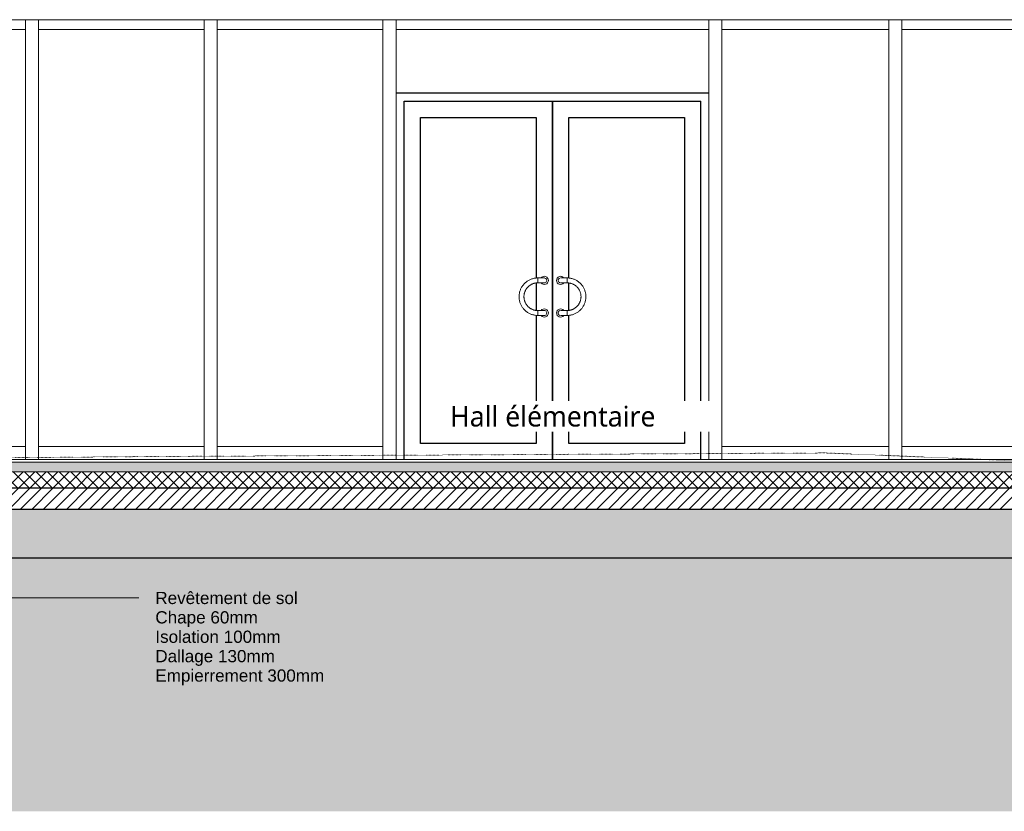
# Model space of a CAD drawing. Header units: millimetres. Extents: x -19731 to 221935, y -2951 to 6011.
# Tile 32 of 41: x 185879 to 191920, y -2158 to 2700. Entities that reach past the tile are written whole.
import ezdxf

# ---------------------------------------------------------------- set-up
doc = ezdxf.new("R2010")
doc.units = ezdxf.units.MM
doc.linetypes.add('A-pointilles', pattern=[0.53, 0, -0.53])
for name, color, linetype, lineweight in [('A-AREA-IDEN', 2, 'Continuous', 9), ('A-DOOR', 31, 'Continuous', 25), ('A-DOOR-FRAM', 31, 'Continuous', 25), ('A-FLOR-FNSH', 192, 'Continuous', 13), ('A-FLOR-MCUT', 51, 'Continuous', 13), ('A-FLOR-PATT', 8, 'Continuous', 13), ('A-GLAZ-CWMG', 51, 'Continuous', 13), ('A-WALL', 113, 'Continuous', 13), ('C-TOPO-FNSH', 192, 'A-pointilles', 13), ('C-TOPO-MCUT', 51, 'Continuous', 25), ('C-TOPO-PATT', 8, 'Continuous', 100), ('G-ANNO-TEXT', 231, 'Continuous', 9)]:
    doc.layers.add(name, color=color, linetype=linetype, lineweight=lineweight)
doc.styles.add('Arial', font='arial.ttf', dxfattribs={"height": 75})
doc.styles.add('Trebuchet MS_1', font='trebuc.ttf', dxfattribs={"height": 125})

# ---------------------------------------------------------------- blocks, each defined once
blk = doc.blocks.new('Double vitrée - Double vitrée-8399189-COUPE GG_50')
at = {"layer": 'A-DOOR', "color": 20}
for p, q in [((6372, 2200), (6372, 38.4)), ((6372, 38.4), (6372, 2200)), ((5562, 2100), (6272, 2100)), ((5562, 100), (5562, 2100)), ((6272, 2100), (6272, 1113.8)), ((6472, 2100), (7182, 2100)), ((6472, 1113.8), (6472, 2100)), ((7182, 2100), (7182, 100)), ((6272, 1083.6), (6272, 916.4)), ((6472, 916.4), (6472, 1083.6)), ((6272, 886.2), (6272, 100)), ((6472, 100), (6472, 886.2)), ((6272, 100), (5562, 100)), ((7182, 100), (6472, 100)), ((6372, 38.4), (6372, 0)), ((6372, 0), (6372, 38.4))]:
    blk.add_line(p, q, dxfattribs=at)
at = {"layer": 'A-DOOR', "color": 30, "lineweight": 13}
for p, q in [((6282, 1100), (6282, 1115)), ((6282, 1115), (6282, 1100)), ((6282, 1085), (6282, 1100)), ((6282, 1100), (6282, 1085)), ((6462, 1115), (6462, 1100)), ((6462, 1100), (6462, 1115)), ((6462, 1100), (6462, 1085)), ((6462, 1085), (6462, 1100)), ((6282, 900), (6282, 915)), ((6282, 915), (6282, 900)), ((6462, 915), (6462, 900)), ((6462, 900), (6462, 915)), ((6282, 885), (6282, 900)), ((6282, 900), (6282, 885)), ((6462, 900), (6462, 885)), ((6462, 885), (6462, 900))]:
    blk.add_line(p, q, dxfattribs=at)
at = {"layer": 'A-DOOR', "color": 30, "lineweight": 13, "flags": 128}
for points in [[(6282, 1115), (6277.4, 1114.9), (6272.8, 1114.6), (6268.2, 1114.2), (6263.7, 1113.5), (6259.1, 1112.7), (6254.7, 1111.7), (6250.2, 1110.5), (6245.8, 1109.2), (6241.5, 1107.6), (6237.2, 1105.9), (6233, 1104), (6228.9, 1102), (6224.9, 1099.8), (6220.9, 1097.4), (6217.1, 1094.9), (6213.3, 1092.2), (6209.7, 1089.4), (6206.2, 1086.5), (6202.8, 1083.4), (6199.5, 1080.1), (6196.4, 1076.8), (6193.4, 1073.3), (6190.5, 1069.7), (6187.8, 1066), (6185.2, 1062.1), (6182.8, 1058.2), (6180.6, 1054.2), (6178.5, 1050.1), (6176.6, 1045.9), (6174.8, 1041.7), (6173.2, 1037.4), (6171.8, 1033), (6170.6, 1028.5), (6169.5, 1024.1), (6168.7, 1019.5), (6168, 1015), (6167.5, 1010.4), (6167.1, 1005.8), (6167, 1001.2), (6167, 996.6), (6167.3, 992), (6167.7, 987.5), (6168.3, 982.9), (6169, 978.4), (6170, 973.9), (6171.1, 969.4), (6172.4, 965), (6173.9, 960.7), (6175.6, 956.4), (6177.4, 952.1), (6179.4, 948), (6181.6, 943.9), (6183.9, 940), (6186.4, 936.1), (6189, 932.3), (6191.8, 928.7), (6194.7, 925.1), (6197.8, 921.7), (6201, 918.4), (6204.3, 915.2), (6207.8, 912.2), (6211.3, 909.3), (6215, 906.5), (6218.8, 903.9), (6222.7, 901.5), (6226.7, 899.2), (6230.8, 897), (6234.9, 895.1), (6239.2, 893.3), (6243.5, 891.6), (6247.8, 890.2), (6252.3, 888.9), (6256.7, 887.8), (6261.2, 886.9), (6265.8, 886.2), (6270.3, 885.6), (6274.9, 885.2), (6279.5, 885), (6282, 885)], [(6322, 1115), (6322, 1115), (6321.9, 1115), (6321.7, 1115), (6321.5, 1115), (6321.2, 1115), (6320.8, 1115), (6320.4, 1115), (6320, 1115), (6319.4, 1115), (6318.8, 1115), (6318.2, 1115), (6317.5, 1115), (6316.7, 1115), (6315.9, 1115), (6315, 1115), (6314.1, 1115), (6313.1, 1115), (6312.1, 1115), (6311, 1115), (6309.9, 1115), (6308.7, 1115), (6307.5, 1115), (6306.2, 1115), (6304.9, 1115), (6303.6, 1115), (6302.2, 1115), (6300.8, 1115), (6299.4, 1115), (6298, 1115), (6296.5, 1115), (6295, 1115), (6293.5, 1115), (6291.9, 1115), (6290.4, 1115), (6288.8, 1115), (6287.2, 1115), (6285.6, 1115), (6284, 1115), (6282.4, 1115), (6282, 1115)], [(6462, 1115), (6460.4, 1115), (6458.8, 1115), (6457.2, 1115), (6455.6, 1115), (6454, 1115), (6452.5, 1115), (6450.9, 1115), (6449.4, 1115), (6447.9, 1115), (6446.4, 1115), (6445, 1115), (6443.5, 1115), (6442.1, 1115), (6440.7, 1115), (6439.4, 1115), (6438.1, 1115), (6436.8, 1115), (6435.6, 1115), (6434.4, 1115), (6433.3, 1115), (6432.2, 1115), (6431.2, 1115), (6430.2, 1115), (6429.2, 1115), (6428.3, 1115), (6427.5, 1115), (6426.7, 1115), (6426, 1115), (6425.3, 1115), (6424.7, 1115), (6424.2, 1115), (6423.7, 1115), (6423.2, 1115), (6422.9, 1115), (6422.6, 1115), (6422.3, 1115), (6422.2, 1115), (6422, 1115), (6422, 1115), (6422, 1115)], [(6462, 885), (6466.6, 885.1), (6471.2, 885.4), (6475.8, 885.8), (6480.3, 886.5), (6484.8, 887.3), (6489.3, 888.3), (6493.8, 889.5), (6498.2, 890.8), (6502.5, 892.4), (6506.8, 894.1), (6511, 896), (6515.1, 898), (6519.1, 900.2), (6523.1, 902.6), (6526.9, 905.1), (6530.7, 907.8), (6534.3, 910.6), (6537.8, 913.5), (6541.2, 916.6), (6544.5, 919.9), (6547.6, 923.2), (6550.6, 926.7), (6553.5, 930.3), (6556.2, 934), (6558.8, 937.9), (6561.2, 941.8), (6563.4, 945.8), (6565.5, 949.9), (6567.4, 954.1), (6569.2, 958.3), (6570.8, 962.6), (6572.2, 967), (6573.4, 971.5), (6574.4, 975.9), (6575.3, 980.5), (6576, 985), (6576.5, 989.6), (6576.8, 994.2), (6577, 998.8), (6576.9, 1003.4), (6576.7, 1008), (6576.3, 1012.5), (6575.7, 1017.1), (6574.9, 1021.6), (6574, 1026.1), (6572.9, 1030.6), (6571.5, 1035), (6570.1, 1039.3), (6568.4, 1043.6), (6566.6, 1047.9), (6564.6, 1052), (6562.4, 1056.1), (6560.1, 1060), (6557.6, 1063.9), (6555, 1067.7), (6552.2, 1071.3), (6549.3, 1074.9), (6546.2, 1078.3), (6543, 1081.6), (6539.7, 1084.8), (6536.2, 1087.8), (6532.6, 1090.7), (6529, 1093.5), (6525.2, 1096.1), (6521.3, 1098.5), (6517.3, 1100.8), (6513.2, 1103), (6509.1, 1104.9), (6504.8, 1106.7), (6500.5, 1108.4), (6496.2, 1109.8), (6491.7, 1111.1), (6487.3, 1112.2), (6482.8, 1113.1), (6478.2, 1113.8), (6473.7, 1114.4), (6469.1, 1114.8), (6464.5, 1115), (6462, 1115)], [(6282, 915), (6278.6, 915.1), (6275.2, 915.3), (6271.8, 915.6), (6268.5, 916.1), (6265.1, 916.7), (6261.8, 917.4), (6258.5, 918.3), (6255.3, 919.3), (6252.1, 920.4), (6248.9, 921.7), (6245.8, 923.1), (6242.7, 924.6), (6239.8, 926.2), (6236.8, 928), (6234, 929.8), (6231.2, 931.8), (6228.5, 933.9), (6225.9, 936.1), (6223.4, 938.4), (6221, 940.8), (6218.7, 943.3), (6216.5, 945.8), (6214.4, 948.5), (6212.4, 951.3), (6210.5, 954.1), (6208.7, 957), (6207, 959.9), (6205.5, 963), (6204.1, 966.1), (6202.8, 969.2), (6201.6, 972.4), (6200.6, 975.6), (6199.7, 978.9), (6198.9, 982.2), (6198.2, 985.6), (6197.7, 988.9), (6197.3, 992.3), (6197.1, 995.7), (6197, 999.1), (6197, 1002.5), (6197.2, 1005.9), (6197.5, 1009.3), (6197.9, 1012.6), (6198.5, 1016), (6199.2, 1019.3), (6200.1, 1022.6), (6201, 1025.9), (6202.1, 1029.1), (6203.4, 1032.3), (6204.7, 1035.4), (6206.2, 1038.4), (6207.8, 1041.4), (6209.5, 1044.4), (6211.3, 1047.2), (6213.3, 1050), (6215.3, 1052.7), (6217.5, 1055.4), (6219.8, 1057.9), (6222.1, 1060.3), (6224.6, 1062.7), (6227.1, 1064.9), (6229.8, 1067.1), (6232.5, 1069.1), (6235.3, 1071), (6238.2, 1072.8), (6241.1, 1074.5), (6244.1, 1076.1), (6247.2, 1077.6), (6250.3, 1078.9), (6253.5, 1080.1), (6256.7, 1081.2), (6260, 1082.1), (6263.3, 1082.9), (6266.6, 1083.6), (6270, 1084.1), (6273.4, 1084.6), (6276.8, 1084.8), (6280.2, 1085), (6282, 1085)], [(6282, 1085), (6283.6, 1085), (6285.2, 1085), (6286.8, 1085), (6288.4, 1085), (6289.9, 1085), (6291.5, 1085), (6293, 1085), (6294.6, 1085), (6296.1, 1085), (6297.6, 1085), (6299, 1085), (6300.5, 1085), (6301.9, 1085), (6303.2, 1085), (6304.6, 1085), (6305.9, 1085), (6307.1, 1085), (6308.4, 1085), (6309.6, 1085), (6310.7, 1085), (6311.8, 1085), (6312.8, 1085), (6313.8, 1085), (6314.8, 1085), (6315.7, 1085), (6316.5, 1085), (6317.3, 1085), (6318, 1085), (6318.7, 1085), (6319.3, 1085), (6319.8, 1085), (6320.3, 1085), (6320.7, 1085), (6321.1, 1085), (6321.4, 1085), (6321.7, 1085), (6321.8, 1085), (6321.9, 1085), (6322, 1085), (6322, 1085)], [(6422, 1085), (6422, 1085), (6422.1, 1085), (6422.3, 1085), (6422.5, 1085), (6422.8, 1085), (6423.1, 1085), (6423.6, 1085), (6424, 1085), (6424.6, 1085), (6425.2, 1085), (6425.8, 1085), (6426.5, 1085), (6427.3, 1085), (6428.1, 1085), (6429, 1085), (6429.9, 1085), (6430.9, 1085), (6431.9, 1085), (6433, 1085), (6434.1, 1085), (6435.3, 1085), (6436.5, 1085), (6437.8, 1085), (6439.1, 1085), (6440.4, 1085), (6441.7, 1085), (6443.1, 1085), (6444.6, 1085), (6446, 1085), (6447.5, 1085), (6449, 1085), (6450.5, 1085), (6452.1, 1085), (6453.6, 1085), (6455.2, 1085), (6456.8, 1085), (6458.4, 1085), (6460, 1085), (6461.6, 1085), (6462, 1085)], [(6462, 1085), (6465.4, 1084.9), (6468.8, 1084.7), (6472.2, 1084.4), (6475.5, 1083.9), (6478.9, 1083.3), (6482.2, 1082.6), (6485.5, 1081.7), (6488.7, 1080.7), (6491.9, 1079.6), (6495.1, 1078.3), (6498.2, 1076.9), (6501.2, 1075.4), (6504.2, 1073.8), (6507.1, 1072), (6510, 1070.2), (6512.8, 1068.2), (6515.4, 1066.1), (6518, 1063.9), (6520.6, 1061.6), (6523, 1059.2), (6525.3, 1056.7), (6527.5, 1054.2), (6529.6, 1051.5), (6531.6, 1048.7), (6533.5, 1045.9), (6535.3, 1043), (6537, 1040.1), (6538.5, 1037), (6539.9, 1033.9), (6541.2, 1030.8), (6542.4, 1027.6), (6543.4, 1024.4), (6544.3, 1021.1), (6545.1, 1017.8), (6545.8, 1014.4), (6546.3, 1011.1), (6546.6, 1007.7), (6546.9, 1004.3), (6547, 1000.9), (6547, 997.5), (6546.8, 994.1), (6546.5, 990.7), (6546, 987.4), (6545.5, 984), (6544.8, 980.7), (6543.9, 977.4), (6543, 974.1), (6541.9, 970.9), (6540.6, 967.7), (6539.3, 964.6), (6537.8, 961.6), (6536.2, 958.6), (6534.5, 955.6), (6532.7, 952.8), (6530.7, 950), (6528.7, 947.3), (6526.5, 944.6), (6524.2, 942.1), (6521.9, 939.7), (6519.4, 937.3), (6516.9, 935.1), (6514.2, 932.9), (6511.5, 930.9), (6508.7, 929), (6505.8, 927.2), (6502.9, 925.5), (6499.9, 923.9), (6496.8, 922.4), (6493.6, 921.1), (6490.5, 919.9), (6487.2, 918.8), (6484, 917.9), (6480.7, 917.1), (6477.3, 916.4), (6474, 915.9), (6470.6, 915.4), (6467.2, 915.2), (6463.8, 915), (6462, 915)], [(6322, 915), (6322, 915), (6321.9, 915), (6321.7, 915), (6321.5, 915), (6321.2, 915), (6320.8, 915), (6320.4, 915), (6320, 915), (6319.4, 915), (6318.8, 915), (6318.2, 915), (6317.5, 915), (6316.7, 915), (6315.9, 915), (6315, 915), (6314.1, 915), (6313.1, 915), (6312.1, 915), (6311, 915), (6309.9, 915), (6308.7, 915), (6307.5, 915), (6306.2, 915), (6304.9, 915), (6303.6, 915), (6302.2, 915), (6300.8, 915), (6299.4, 915), (6298, 915), (6296.5, 915), (6295, 915), (6293.5, 915), (6291.9, 915), (6290.4, 915), (6288.8, 915), (6287.2, 915), (6285.6, 915), (6284, 915), (6282.4, 915), (6282, 915)], [(6462, 915), (6460.4, 915), (6458.8, 915), (6457.2, 915), (6455.6, 915), (6454, 915), (6452.5, 915), (6450.9, 915), (6449.4, 915), (6447.9, 915), (6446.4, 915), (6445, 915), (6443.5, 915), (6442.1, 915), (6440.7, 915), (6439.4, 915), (6438.1, 915), (6436.8, 915), (6435.6, 915), (6434.4, 915), (6433.3, 915), (6432.2, 915), (6431.2, 915), (6430.2, 915), (6429.2, 915), (6428.3, 915), (6427.5, 915), (6426.7, 915), (6426, 915), (6425.3, 915), (6424.7, 915), (6424.2, 915), (6423.7, 915), (6423.2, 915), (6422.9, 915), (6422.6, 915), (6422.3, 915), (6422.2, 915), (6422, 915), (6422, 915), (6422, 915)], [(6282, 885), (6283.6, 885), (6285.2, 885), (6286.8, 885), (6288.4, 885), (6289.9, 885), (6291.5, 885), (6293, 885), (6294.6, 885), (6296.1, 885), (6297.6, 885), (6299, 885), (6300.5, 885), (6301.9, 885), (6303.2, 885), (6304.6, 885), (6305.9, 885), (6307.1, 885), (6308.4, 885), (6309.6, 885), (6310.7, 885), (6311.8, 885), (6312.8, 885), (6313.8, 885), (6314.8, 885), (6315.7, 885), (6316.5, 885), (6317.3, 885), (6318, 885), (6318.7, 885), (6319.3, 885), (6319.8, 885), (6320.3, 885), (6320.7, 885), (6321.1, 885), (6321.4, 885), (6321.7, 885), (6321.8, 885), (6321.9, 885), (6322, 885), (6322, 885)], [(6422, 885), (6422, 885), (6422.1, 885), (6422.3, 885), (6422.5, 885), (6422.8, 885), (6423.1, 885), (6423.6, 885), (6424, 885), (6424.6, 885), (6425.2, 885), (6425.8, 885), (6426.5, 885), (6427.3, 885), (6428.1, 885), (6429, 885), (6429.9, 885), (6430.9, 885), (6431.9, 885), (6433, 885), (6434.1, 885), (6435.3, 885), (6436.5, 885), (6437.8, 885), (6439.1, 885), (6440.4, 885), (6441.7, 885), (6443.1, 885), (6444.6, 885), (6446, 885), (6447.5, 885), (6449, 885), (6450.5, 885), (6452.1, 885), (6453.6, 885), (6455.2, 885), (6456.8, 885), (6458.4, 885), (6460, 885), (6461.6, 885), (6462, 885)]]:
    blk.add_lwpolyline(points, dxfattribs=at)
at = {"layer": 'A-DOOR', "color": 30, "lineweight": 13}
for centre, radius, start, end in [((6322, 1100), 25, 0, 143.06935), ((6322, 1100), 25, 217.23526, 0), ((6322, 1100), 15, 83.77722, 97.92641), ((6322, 1100), 15, 83.77722, 97.92641), ((6322, 1100), 15, 0, 75), ((6322, 1100), 15, 360, 75), ((6322, 1100), 15, 285, 0), ((6322, 1100), 15, 285, 360), ((6422, 1100), 25, 36.93065, 180), ((6422, 1100), 25, 180, 322.76474), ((6422, 1100), 15, 105, 180), ((6422, 1100), 15, 105, 180), ((6422, 1100), 15, 180, 223.56078), ((6422, 1100), 15, 180, 223.56078), ((6422, 1100), 15, 225, 255), ((6422, 1100), 15, 225, 255), ((6422, 1100), 15, 82.07359, 96.22278), ((6422, 1100), 15, 82.07359, 96.22278), ((6322, 1100), 15, 261.16372, 276.22278), ((6322, 1100), 15, 261.16372, 276.22278), ((6422, 1100), 15, 263.77722, 278.83628), ((6422, 1100), 15, 263.77722, 278.83628), ((6322, 900), 25, 0, 143.06935), ((6322, 900), 15, 83.77722, 97.92641), ((6322, 900), 15, 83.77722, 97.92641), ((6322, 900), 15, 0, 75), ((6322, 900), 15, 360, 75), ((6422, 900), 25, 36.93065, 180), ((6422, 900), 15, 105, 180), ((6422, 900), 15, 105, 180), ((6422, 900), 15, 82.07359, 96.22278), ((6422, 900), 15, 82.07359, 96.22278), ((6322, 900), 25, 217.23526, 0), ((6322, 900), 15, 261.16372, 276.22278), ((6322, 900), 15, 261.16372, 276.22278), ((6322, 900), 15, 285, 0), ((6322, 900), 15, 285, 360), ((6422, 900), 25, 180, 322.76474), ((6422, 900), 15, 180, 255), ((6422, 900), 15, 180, 255), ((6422, 900), 15, 263.77722, 278.83628), ((6422, 900), 15, 263.77722, 278.83628)]:
    blk.add_arc(centre, radius, start, end, dxfattribs=at)
at = {"layer": 'A-DOOR-FRAM', "color": 20}
for p, q in [((7332, 2250), (5412, 2250)), ((5462, 37), (5462, 2200)), ((5462, 2200), (7282, 2200)), ((7282, 39.8), (7282, 2200)), ((5462, 0), (5462, 37)), ((7282, 0), (7282, 39.8))]:
    blk.add_line(p, q, dxfattribs=at)
blk = doc.blocks.new('Meneau rectangulaire - 80 x 80mm-8391229-COUPE GG_50')
at = {"layer": 'A-GLAZ-CWMG', "color": 30}
for p, q in [((5332, 2250), (5332, 36.8)), ((5412, 2250), (5412, 36.9)), ((5332, 36.8), (5332, 0)), ((5412, 36.9), (5412, 0))]:
    blk.add_line(p, q, dxfattribs=at)
blk = doc.blocks.new('Meneau rectangulaire - 80 x 80mm-V51-COUPE GG_50')
at = {"layer": 'A-GLAZ-CWMG', "color": 30}
for p, q in [((4235.5, 2250), (4235.5, 35.1)), ((4315.5, 2250), (4315.5, 35.2)), ((4235.5, 35.1), (4235.5, 0)), ((4315.5, 35.2), (4315.5, 0))]:
    blk.add_line(p, q, dxfattribs=at)
blk = doc.blocks.new('Meneau rectangulaire - 80 x 80mm-V53-COUPE GG_50')
at = {"layer": 'A-GLAZ-CWMG', "color": 30}
for p, q in [((8435.2, 2250), (8435.2, 25)), ((8515.2, 2250), (8515.2, 21.7)), ((8435.2, 25), (8435.2, 24.2)), ((8435.2, 24.1), (8435.2, 0)), ((8515.2, 21.7), (8515.2, 20.8)), ((8515.2, 20.6), (8515.2, 0))]:
    blk.add_line(p, q, dxfattribs=at)
blk = doc.blocks.new('Meneau rectangulaire - 80 x 80mm-V54-COUPE GG_50')
at = {"layer": 'A-GLAZ-CWMG', "color": 30}
for p, q in [((3139, 2250), (3139, 33.4)), ((3219, 2250), (3219, 33.5)), ((3139, 33.4), (3139, 21.4)), ((3139, 21.4), (3139, 0)), ((3219, 33.5), (3219, 18.1)), ((3219, 18.1), (3219, 0.1))]:
    blk.add_line(p, q, dxfattribs=at)
blk = doc.blocks.new('Meneau rectangulaire - 80 x 80mm-V55-COUPE GG_50')
at = {"layer": 'A-GLAZ-CWMG', "color": 30}
for p, q in [((7332, 2250), (7332, 39.9)), ((7412, 2250), (7412, 40)), ((7332, 39.9), (7332, 0)), ((7412, 40), (7412, 0))]:
    blk.add_line(p, q, dxfattribs=at)
blk = doc.blocks.new('Meneau rectangulaire - 80 x 80mm-8583803-COUPE GG_50')
at = {"layer": 'A-GLAZ-CWMG', "color": 30}
for p, q in [((4315.5, 35.2), (4315.5, 80)), ((4315.5, 80), (5332, 80)), ((5332, 80), (5332, 36.8)), ((4315.5, 21.1), (4315.5, 35.2)), ((4315.5, 0), (4315.5, 21.1)), ((5332, 36.8), (5332, 26.5)), ((5332, 26.5), (5332, 0))]:
    blk.add_line(p, q, dxfattribs=at)
blk = doc.blocks.new('Meneau rectangulaire - 80 x 80mm-V56-COUPE GG_50')
at = {"layer": 'A-GLAZ-CWMG', "color": 30}
for p, q in [((3219, 33.5), (3219, 80)), ((3219, 80), (4235.5, 80)), ((4235.5, 80), (4235.5, 35.1)), ((3219, 18.1), (3219, 33.5)), ((3219, 13.4), (3219, 18.1)), ((3219, 0.1), (3219, 13.4)), ((4235.5, 35.1), (4235.5, 20.7)), ((4235.5, 20.7), (4235.5, 0))]:
    blk.add_line(p, q, dxfattribs=at)
blk = doc.blocks.new('Meneau rectangulaire - 80 x 80mm-8077676-COUPE GG_50')
at = {"layer": 'A-GLAZ-CWMG', "color": 30}
for p, q in [((9111.7, 80), (9538.5, 80)), ((9538.5, 80), (9538.5, 0))]:
    blk.add_line(p, q, dxfattribs=at)
blk = doc.blocks.new('Meneau rectangulaire - 80 x 80mm-8077678-COUPE GG_50')
at = {"layer": 'A-GLAZ-CWMG', "color": 30}
for p, q in [((8401.7, 80), (8435.2, 80)), ((8435.2, 80), (8435.2, 25)), ((8435.2, 25), (8435.2, 24.2)), ((8435.2, 24.1), (8435.2, 0))]:
    blk.add_line(p, q, dxfattribs=at)
blk = doc.blocks.new('Meneau rectangulaire - 80 x 80mm-V57-COUPE GG_50')
at = {"layer": 'A-GLAZ-CWMG', "color": 30}
for p, q in [((2141.5, 80), (3139, 80)), ((3139, 80), (3139, 33.4)), ((3139, 33.4), (3139, 21.4)), ((3139, 21.4), (3139, 12.8)), ((3139, 12.8), (3139, 0))]:
    blk.add_line(p, q, dxfattribs=at)
blk = doc.blocks.new('Meneau rectangulaire - 80 x 80mm-8391230-COUPE GG_50')
at = {"layer": 'A-GLAZ-CWMG', "color": 30}
for p, q in [((5332, 2700), (5412, 2700)), ((5332, 2700), (5332, 2250)), ((5412, 2700), (5412, 2250))]:
    blk.add_line(p, q, dxfattribs=at)
blk = doc.blocks.new('Meneau rectangulaire - 60 x 60mm-8583804-COUPE GG_50')
at = {"layer": 'A-GLAZ-CWMG', "color": 30}
blk.add_line((3139, 2640), (2131.5, 2640), dxfattribs=at)
blk = doc.blocks.new('Meneau rectangulaire - 60 x 60mm-8077682-COUPE GG_50')
at = {"layer": 'A-GLAZ-CWMG', "color": 30}
blk.add_line((7691.7, 2640), (7412, 2640), dxfattribs=at)
blk = doc.blocks.new('Meneau rectangulaire - 60 x 60mm-V61-COUPE GG_50')
at = {"layer": 'A-GLAZ-CWMG', "color": 30}
blk.add_line((4235.5, 2640), (3219, 2640), dxfattribs=at)
blk = doc.blocks.new('Meneau rectangulaire - 60 x 60mm-8077684-COUPE GG_50')
at = {"layer": 'A-GLAZ-CWMG', "color": 30}
blk.add_line((9111.7, 2640), (8515.2, 2640), dxfattribs=at)
blk = doc.blocks.new('Meneau rectangulaire - 60 x 60mm-8077687-COUPE GG_50')
at = {"layer": 'A-GLAZ-CWMG', "color": 30}
blk.add_line((5561.7, 2640), (5412, 2640), dxfattribs=at)
blk = doc.blocks.new('Meneau rectangulaire - 80 x 80mm-8077691-COUPE GG_50')
at = {"layer": 'A-GLAZ-CWMG', "color": 30}
for p, q in [((8515.2, 21.7), (8515.2, 80)), ((8515.2, 80), (9111.7, 80)), ((8515.2, 20.8), (8515.2, 21.7)), ((8515.2, 0), (8515.2, 20.6))]:
    blk.add_line(p, q, dxfattribs=at)
blk = doc.blocks.new('Meneau rectangulaire - 80 x 80mm-8077226-COUPE GG_50')
at = {"layer": 'A-GLAZ-CWMG', "color": 30}
blk.add_line((9821.7, 80), (10531.7, 80), dxfattribs=at)
blk = doc.blocks.new('Meneau rectangulaire - 80 x 80mm-8077693-COUPE GG_50')
at = {"layer": 'A-GLAZ-CWMG', "color": 30}
for p, q in [((7412, 40), (7412, 80)), ((7412, 80), (7691.7, 80)), ((7412, 37.6), (7412, 40)), ((7412, 0), (7412, 37.6))]:
    blk.add_line(p, q, dxfattribs=at)
blk = doc.blocks.new('Meneau rectangulaire - 60 x 60mm-8077697-COUPE GG_50')
at = {"layer": 'A-GLAZ-CWMG', "color": 30}
blk.add_line((8435.2, 2640), (8401.7, 2640), dxfattribs=at)
blk = doc.blocks.new('Meneau rectangulaire - 60 x 60mm-8077237-COUPE GG_50')
at = {"layer": 'A-GLAZ-CWMG', "color": 30}
blk.add_line((8401.7, 2640), (7691.7, 2640), dxfattribs=at)
blk = doc.blocks.new('Meneau rectangulaire - 60 x 60mm-8077699-COUPE GG_50')
at = {"layer": 'A-GLAZ-CWMG', "color": 30}
blk.add_line((9538.5, 2640), (9111.7, 2640), dxfattribs=at)
blk = doc.blocks.new('Meneau rectangulaire - 60 x 60mm-8077702-COUPE GG_50')
at = {"layer": 'A-GLAZ-CWMG', "color": 30}
blk.add_line((7332, 2640), (6981.7, 2640), dxfattribs=at)

msp = doc.modelspace()

# ---------------------------------------------------------------- hatches: boundary and pattern name
at = {"layer": 'A-FLOR-PATT'}
h = msp.add_hatch(dxfattribs=at)
h.set_pattern_fill('FP_103', color=30, style=0, pattern_type=2)
h.set_pattern_definition([(0, (178629.934, 3183.113), (203.2, 50.8), [16.764, -135.636, 16.764, -135.636, -812.8]), (0, (178629.934, 3183.113), (203.2, 50.8), [-304.8, 16.764, -288.036, 16.764, -135.636, -355.6]), (0, (178629.934, 3183.113), (203.2, 50.8), [-762, 16.764, -84.836, 16.764, -237.236]), (120, (178706.134, 3208.513), (-145.59409, 150.57636), [16.764, -135.636, 16.764, -135.636, -812.8]), (120, (178706.134, 3208.513), (-145.59409, 150.57636), [-304.8, 16.764, -288.036, 16.764, -135.636, -355.6]), (120, (178706.134, 3208.513), (-145.59409, 150.57636), [-762, 16.764, -84.836, 16.764, -237.236]), (240, (178731.534, 3310.113), (-57.60591, -201.37636), [16.764, -135.636, 16.764, -135.636, -812.8]), (240, (178731.534, 3310.113), (-57.60591, -201.37636), [-304.8, 16.764, -288.036, 16.764, -135.636, -355.6]), (240, (178731.534, 3310.113), (-57.60591, -201.37636), [-762, 16.764, -84.836, 16.764, -237.236])])
h.paths.add_polyline_path([(189163.4, -75), (195932.9, -75), (195932.9, -15), (184907.2, -15), (184907.2, -75), (189048.4, -75)])
h.paths.add_polyline_path([(181919, -75), (184809.2, -75), (184809.2, -15), (181721, -15), (181721, -75)])
h = msp.add_hatch(dxfattribs=at)
h.set_pattern_fill('FP_16', color=30, angle=-225, style=0, pattern_type=2)
h.set_pattern_definition([(225, (191490.765, 9e-13), (35.35534, -35.35534), []), (315, (191490.765, 9e-13), (35.35534, 35.35534), [])])
h.paths.add_polyline_path([(181658, -175), (184809.2, -175), (184809.2, -75), (181658, -75), (181658, -169.1)])
h.paths.add_polyline_path([(184907.2, -175), (195932.9, -175), (195932.9, -75), (184907.2, -75), (184907.2, -169.1)])
h = msp.add_hatch(dxfattribs=at)
h.set_pattern_fill('FP_17', color=30, angle=-225, style=0, pattern_type=2)
h.set_pattern_definition([(225, (191490.765, 9e-13), (35.35534, -35.35534), [])])
h.paths.add_polyline_path([(188358.5, -305), (195932.9, -305), (195932.9, -175), (181625.5, -175), (181625.5, -305), (188128.5, -305)])
h = msp.add_hatch(dxfattribs=at)
h.set_pattern_fill('FP_14', color=30, angle=-41.9872, style=0, pattern_type=2)
h.set_pattern_definition([(48.0128, (191400.765, -125), (1000.000123, 1125.000363), [16.817, -1664.886]), (4.9698, (191412.015, -112.4997), (-1500.0002544, -125.0019374), [28.859, -2856.991]), (312.5108, (191440.765, -110), (-1250.008424, 1374.992711), [20.349, -2014.504]), (87.2738, (191489.515, -78.75), (-124.9955135, -2500.0002372), [26.28, -2601.695]), (112.8338, (191490.765, -52.5005), (625.0042988, -1499.9985455), [25.769, -2551.172]), (177.2738, (191480.765, -28.75), (2500.0002372, -124.9955135), [26.28, -2601.695]), (217.6938, (191454.5148, -27.4997), (1625.0092492, 1249.9871502), [34.754, -3440.606]), (252.2558, (191427.0145, -48.75), (-874.977428, -2750.0070075), [32.811, -3248.29]), (301.4298, (191417.015, -79.9995), (1000.0070216, -1624.9956933), [26.369, -2610.509]), (355.2368, (191430.765, -102.5), (-1375.000835, 124.989706), [30.104, -1475.095]), (42.3978, (191460.7654, -105), (1499.9912593, 1375.0101043), [38.931, -3854.172]), (318.8141, (191365.765, -77.5), (875.000274, -749.999582), [13.288, -1315.48]), (351.4688, (191375.765, -86.2506), (-1624.9983925, 250.0125126), [25.28, -2502.689]), (44.9998, (191400.765, -90), (0.0004, 124.9995), [17.678, -159.099]), (23.1988, (191409.515, -105), (-624.999455, -250.002774), [9.52, -942.452]), (111.8018, (191418.265, -101.25), (125.00263, -374.999556), [13.463, -659.683]), (210.9638, (191413.265, -88.75), (-375.00016, -250.000118), [21.866, -707.003]), (341.5648, (191394.515, -100), (-249.99932, 125.00056), [15.811, -379.473]), (196.3898, (191490.765, -101.25), (-1249.9981067, -375.005443), [22.15, -2192.856]), (250.3458, (191469.515, -107.5), (500.008526, 1374.996549), [18.583, -1839.676]), (113.1988, (191394.515, -125), (250.002774, -624.999455), [19.039, -932.932]), (163.6108, (191387.015, -107.5), (1250.0020337, -374.9923533), [22.15, -2192.856]), (159.4438, (191490.765, -23.75), (624.999753, -250.001696), [21.36, -1046.641]), (114.7748, (191470.765, -16.25), (624.991955, -1375.003089), [17.897, -1771.83]), (246.8018, (191393.265, -0.0003), (-249.99623, -625.002073), [19.039, -932.932]), (197.3538, (191385.765, -17.4995), (1625.001558, 499.993372), [20.954, -2074.428]), (249.4438, (191454.515, -0.0005), (250.001696, 624.999753), [10.68, -1057.321]), (281.3098, (191400.765, 0.0001), (124.999346, -500.000337), [6.374, -631.004]), (345.9638, (191402.015, -6.25), (-374.9997, 124.99967), [25.769, -489.619]), (6.0088, (191427.015, -12.4997), (-1250.0000584, -124.9952635), [23.881, -2364.24]), (123.6898, (191413.265, -77.5), (124.99858, -250.00063), [18.028, -432.666]), (173.1568, (191403.2646, -62.5), (-2124.998503, 250.016252), [31.474, -3115.945]), (240.9458, (191372.015, -58.75), (499.993725, 875.00349), [12.87, -1274.084]), (269.9998, (191365.76, -70), (124.9996, -125.0004), [7.5, -117.5]), (300.2568, (191429.515, -16.25), (-500.0052535, 874.996942), [17.365, -1719.19]), (228.0128, (191438.265, -31.25), (-1000.000123, -1125.000363), [33.634, -1648.069]), (179.9998, (191415.76, -56.25), (-125.0004, -124.9996), [32.5, -92.5]), (145.3048, (191383.264, -56.25), (1249.99914, -875.001282), [19.764, -1956.659]), (74.0548, (191367.015, -45), (124.998327, 500.000298), [18.2, -891.813]), (27.6458, (191372.015, -27.5005), (2375.0040554, 1249.9930693), [29.633, -2933.684]), (355.4258, (191398.265, -13.75), (1624.9994053, -125.0079832), [31.35, -3103.634])])
h.paths.add_polyline_path([(181645.5, -605), (195932.9, -605), (195932.9, -305), (181645.5, -305), (181645.5, -417.7)])
at = {"layer": 'C-TOPO-PATT', "lineweight": 13}
h = msp.add_hatch(dxfattribs=at)
h.set_pattern_fill('FP_108', color=256, style=0, pattern_type=2)
h.set_pattern_definition([(45, (181487.43, 6040.61), (213.84253, 356.40374), [1612.9, -806.45]), (135, (181487.43, 6040.61), (213.84253, -356.40374), [1612.9, -806.45])])
h.paths.add_polyline_path([(186978.6, -2158.2), (221935.5, -2158.2), (221935.5, -431), (221657.3, -417.9), (217902.9, -321.9), (215264.6, -215.1), (213557.5, -124), (211712, -102.4), (211325.9, -131.9), (211222, -138.1), (210088.3, -168.8), (204648, -74.7), (202042.2, -92), (201352.3, -95.3), (199857.4, -85.9), (197040.2, -28.7), (196627.8, -20), (195932.9, -20), (195932.9, -605), (181625.5, -605), (181625.5, -20), (178929.3, -20), (175475.9, -100), (175134.6, -99.7), (172029.1, 6.1), (171318.5, 22.3), (171138.1, 18.4), (170002, 26.9), (169533.1, 17.4), (169040.2, 1.6), (168860.6, -3), (167709.8, -92.6), (167240.6, -138), (166442.1, -121), (166110.1, -118.4), (163060.7, -45), (163060.7, -2158.2), (185138.7, -2158.2)])

# ---------------------------------------------------------------- linework, layer by layer
at = {"layer": 'A-FLOR-FNSH', "color": 30}
for p, q in [((191818.7, 0), (184907.2, 0)), ((195932.9, 0), (191818.7, 0))]:
    msp.add_line(p, q, dxfattribs=at)
at = {"layer": 'A-FLOR-FNSH', "color": 20, "lineweight": 25}
for p, q in [((195932.9, -175), (181625.5, -175)), ((195932.9, -305), (181645.5, -305))]:
    msp.add_line(p, q, dxfattribs=at)
at = {"layer": 'A-FLOR-MCUT', "color": 30}
for p, q in [((192183.3, -15), (184907.2, -15)), ((195932.9, -75), (184907.2, -75))]:
    msp.add_line(p, q, dxfattribs=at)
at = {"layer": 'A-WALL', "color": 30}
msp.add_line((184907.2, 2700), (193986.4, 2700), dxfattribs=at)
at = {"layer": 'C-TOPO-FNSH', "color": 40}
for p, q in [((186600.8, 18.5), (185767.4, 11.5)), ((190822.7, 41), (186600.8, 18.5)), ((192725.7, -37.3), (190822.7, 41))]:
    msp.add_line(p, q, dxfattribs=at)
at = {"layer": 'C-TOPO-MCUT'}
msp.add_line((195932.9, -605), (181625.5, -605), dxfattribs=at)
at = {"layer": 'G-ANNO-TEXT', "color": 50}
msp.add_line((185707.9, -848.8), (186609.5, -848.8), dxfattribs=at)

# ---------------------------------------------------------------- block references
at = {"layer": 'A-DOOR', "color": 20}
msp.add_blockref('Double vitrée - Double vitrée-8399189-COUPE GG_50', (182775.7, 0), dxfattribs=at)
at = {"layer": 'A-GLAZ-CWMG', "color": 30}
for name, p in [('Meneau rectangulaire - 80 x 80mm-8391230-COUPE GG_50', (180582.7, 0)), ('Meneau rectangulaire - 80 x 80mm-8391230-COUPE GG_50', (181679.2, 0)), ('Meneau rectangulaire - 80 x 80mm-8391230-COUPE GG_50', (182775.7, 0)), ('Meneau rectangulaire - 80 x 80mm-8391230-COUPE GG_50', (184775.7, 0)), ('Meneau rectangulaire - 80 x 80mm-8391230-COUPE GG_50', (185878.9, 0)), ('Meneau rectangulaire - 60 x 60mm-8583804-COUPE GG_50', (182775.7, 0)), ('Meneau rectangulaire - 60 x 60mm-V61-COUPE GG_50', (182775.7, 0)), ('Meneau rectangulaire - 60 x 60mm-V61-COUPE GG_50', (183872.2, 0)), ('Meneau rectangulaire - 60 x 60mm-8077687-COUPE GG_50', (182775.7, 0)), ('Meneau rectangulaire - 60 x 60mm-8077237-COUPE GG_50', (180645.7, 0)), ('Meneau rectangulaire - 60 x 60mm-8077237-COUPE GG_50', (181355.7, 0)), ('Meneau rectangulaire - 60 x 60mm-8077702-COUPE GG_50', (182775.7, 0)), ('Meneau rectangulaire - 60 x 60mm-8077682-COUPE GG_50', (182775.7, 0)), ('Meneau rectangulaire - 60 x 60mm-8077237-COUPE GG_50', (182775.7, 0)), ('Meneau rectangulaire - 60 x 60mm-8077697-COUPE GG_50', (182775.7, 0)), ('Meneau rectangulaire - 60 x 60mm-8077684-COUPE GG_50', (182775.7, 0)), ('Meneau rectangulaire - 60 x 60mm-8077699-COUPE GG_50', (182775.7, 0)), ('Meneau rectangulaire - 80 x 80mm-V54-COUPE GG_50', (182775.7, 0)), ('Meneau rectangulaire - 80 x 80mm-V51-COUPE GG_50', (182775.7, 0)), ('Meneau rectangulaire - 80 x 80mm-8391229-COUPE GG_50', (182775.7, 0)), ('Meneau rectangulaire - 80 x 80mm-V55-COUPE GG_50', (182775.7, 0)), ('Meneau rectangulaire - 80 x 80mm-V53-COUPE GG_50', (182775.7, 0)), ('Meneau rectangulaire - 80 x 80mm-V57-COUPE GG_50', (182775.7, 0)), ('Meneau rectangulaire - 80 x 80mm-V56-COUPE GG_50', (182775.7, 0)), ('Meneau rectangulaire - 80 x 80mm-8583803-COUPE GG_50', (182775.7, 0)), ('Meneau rectangulaire - 80 x 80mm-8077693-COUPE GG_50', (182775.7, 0)), ('Meneau rectangulaire - 80 x 80mm-8077226-COUPE GG_50', (180645.7, 0)), ('Meneau rectangulaire - 80 x 80mm-8077678-COUPE GG_50', (182775.7, 0)), ('Meneau rectangulaire - 80 x 80mm-8077691-COUPE GG_50', (182775.7, 0)), ('Meneau rectangulaire - 80 x 80mm-8077676-COUPE GG_50', (182775.7, 0))]:
    msp.add_blockref(name, p, dxfattribs=at)

# ---------------------------------------------------------------- texts
at = {"layer": 'G-ANNO-TEXT', "color": 7, "char_height": 75, "attachment_point": 1, "style": 'Arial'}
for s, insert, width in [('Revêtement de sol', (186711.1, -811.3), 1046.202), ('Chape 60mm', (186711.1, -930.3), 765.612), ('Isolation 100mm', (186711.1, -1049.4), 937.974), ('Dallage 130mm', (186711.1, -1168.4), 889.873), ('Empierrement 300mm', (186711.1, -1287.5), 1266.666)]:
    msp.add_mtext(s, dxfattribs=dict(at, insert=insert, width=width))

# ---------------------------------------------------------------- next in the draw order: texts
at = {"layer": 'A-AREA-IDEN', "insert": (188519.5, 328.2), "char_height": 125, "width": 1607.383, "attachment_point": 1, "style": 'Trebuchet MS_1', "bg_fill": 3, "box_fill_scale": 1.25, "bg_fill_color": 256, "bg_fill_true_color": 13158600, "bg_fill_transparency": 0}
msp.add_mtext('Hall élémentaire', dxfattribs=at)

doc.saveas('drawing.dxf')
